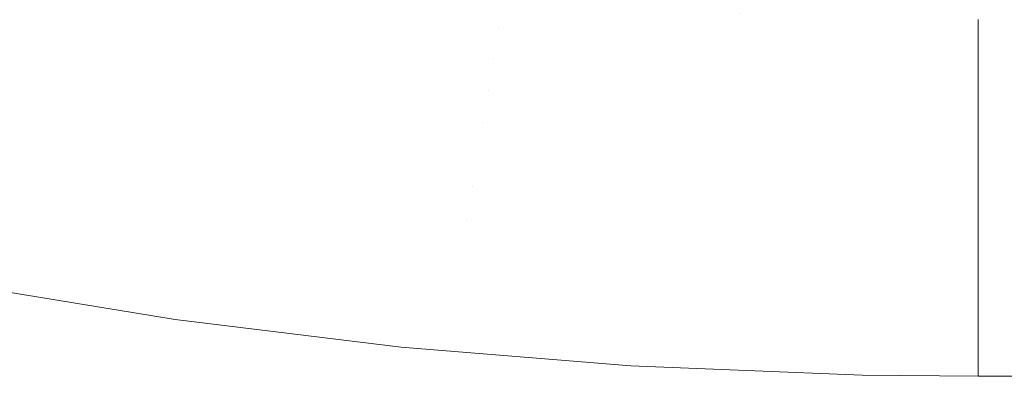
# Model space of a CAD drawing. Header units: centimetres. Extents: x -35.1 to 36.2, y 3.4 to 5.2.
# Tile 104 of 256: x -10.9637 to -10.8715, y 3.6002 to 3.6336. Entities that reach past the tile are written whole.
import ezdxf

# ---------------------------------------------------------------- set-up
doc = ezdxf.new("R2010")
doc.units = ezdxf.units.CM
doc.header["$LTSCALE"] = 2.54
doc.layers.add('Lucido design-1', color=7, linetype='Continuous')

# ---------------------------------------------------------------- blocks, each defined once
blk = doc.blocks.new('Gruppo-4-1')
at = {"color": 7, "linetype": 'Continuous', "lineweight": 9}
blk.add_3dface([(-34.952766, 5.100212, -1872.215514), (-34.952766, 3.500212, -1872.215514), (36.079692, 3.500212, -1872.215514), (36.079692, 5.100212, -1872.215514)], dxfattribs=at)
for points, invisible_edges in [([(-10.985134, 3.640776, -1873.011636), (-10.96367, 3.636174, -1873.011636), (-10.964646, 3.633301, -1873.012437)], 11), ([(-10.940256, 3.638246, -1873.009775), (-10.918375, 3.635675, -1873.009775), (-10.918855, 3.632814, -1873.010748), (-10.940973, 3.635413, -1873.010748)], 15), ([(-10.919342, 3.629912, -1873.011636), (-10.919836, 3.62697, -1873.012437), (-10.964646, 3.633301, -1873.012437), (-10.96367, 3.636174, -1873.011636)], 15), ([(-10.940973, 3.635413, -1873.010748), (-10.919342, 3.629912, -1873.011636), (-10.96367, 3.636174, -1873.011636)], 11), ([(-10.940973, 3.635413, -1873.010748), (-10.918855, 3.632814, -1873.010748), (-10.919342, 3.629912, -1873.011636)], 11), ([(-10.918855, 3.632814, -1873.010748), (-10.918375, 3.635675, -1873.009775), (-10.896236, 3.634121, -1873.009775)], 11), ([(-10.896236, 3.634121, -1873.009775), (-10.873967, 3.630714, -1873.010739), (-10.918855, 3.632814, -1873.010748)], 11), ([(-10.896236, 3.634121, -1873.009775), (-10.873967, 3.633596, -1873.009761), (-10.873967, 3.630714, -1873.010739)], 9), ([(12.000892, 3.633596, -1873.009761), (12.000892, 3.630714, -1873.010739), (-10.873967, 3.630714, -1873.010739), (-10.873967, 3.633596, -1873.009761)], 10), ([(-10.965634, 3.630394, -1873.01315), (-10.964646, 3.633301, -1873.012437), (-10.919836, 3.62697, -1873.012437), (-10.920336, 3.623995, -1873.01315)], 15), ([(-10.873967, 3.630283, -1873.010886), (-10.919342, 3.629912, -1873.011636), (-10.918855, 3.632814, -1873.010748)], 11), ([(-10.918855, 3.632814, -1873.010748), (-10.873967, 3.630714, -1873.010739), (-10.873967, 3.630283, -1873.010886)], 9), ([(12.000892, 3.630714, -1873.010739), (12.000892, 3.630283, -1873.010886), (-10.873967, 3.630283, -1873.010886), (-10.873967, 3.630714, -1873.010739)], 10), ([(-10.920336, 3.623995, -1873.01315), (-10.92084, 3.620989, -1873.013772), (-10.966632, 3.627458, -1873.013772), (-10.965634, 3.630394, -1873.01315)], 15), ([(-10.873967, 3.626094, -1873.012107), (-10.919836, 3.62697, -1873.012437), (-10.919342, 3.629912, -1873.011636)], 11), ([(-10.873967, 3.630283, -1873.010886), (-10.873967, 3.626094, -1873.012107), (-10.919342, 3.629912, -1873.011636)], 10), ([(-10.873967, 3.630283, -1873.010886), (12.000892, 3.630283, -1873.010886), (12.000892, 3.626094, -1873.012107), (-10.873967, 3.626094, -1873.012107)], 5), ([(-10.967638, 3.624495, -1873.014301), (-10.966632, 3.627458, -1873.013772), (-10.92084, 3.620989, -1873.013772), (-10.921349, 3.617956, -1873.014301)], 15), ([(-10.873967, 3.621856, -1873.013144), (-10.920336, 3.623995, -1873.01315), (-10.919836, 3.62697, -1873.012437)], 11), ([(-10.919836, 3.62697, -1873.012437), (-10.873967, 3.626094, -1873.012107), (-10.873967, 3.621856, -1873.013144)], 9), ([(-10.873967, 3.626094, -1873.012107), (12.000892, 3.626094, -1873.012107), (12.000892, 3.621856, -1873.013144), (-10.873967, 3.621856, -1873.013144)], 5), ([(-10.921349, 3.617956, -1873.014301), (-10.921862, 3.614901, -1873.014736), (-10.968652, 3.621511, -1873.014736), (-10.967638, 3.624495, -1873.014301)], 15), ([(-10.873967, 3.617577, -1873.013995), (-10.92084, 3.620989, -1873.013772), (-10.920336, 3.623995, -1873.01315)], 11), ([(-10.920336, 3.623995, -1873.01315), (-10.873967, 3.621856, -1873.013144), (-10.873967, 3.617577, -1873.013995)], 9), ([(-10.969619, 3.618791, -1873.015029), (-10.968652, 3.621511, -1873.014736), (-10.921862, 3.614901, -1873.014736)], 11), ([(-10.873967, 3.621856, -1873.013144), (12.000892, 3.621856, -1873.013144), (12.000892, 3.617577, -1873.013995), (-10.873967, 3.617577, -1873.013995)], 5), ([(-10.921349, 3.617956, -1873.014301), (-10.92084, 3.620989, -1873.013772), (-10.873967, 3.617577, -1873.013995)], 11), ([(-10.873967, 3.608928, -1873.015134), (-10.970696, 3.615495, -1873.015319), (-10.969619, 3.618791, -1873.015029)], 11), ([(-10.921862, 3.614901, -1873.014736), (-10.873967, 3.609565, -1873.015064), (-10.969619, 3.618791, -1873.015029)], 11), ([(-10.969619, 3.618791, -1873.015029), (-10.873967, 3.609565, -1873.015064), (-10.873967, 3.608928, -1873.015134)], 9), ([(-10.873967, 3.613265, -1873.014659), (-10.921862, 3.614901, -1873.014736), (-10.921349, 3.617956, -1873.014301)], 11), ([(-10.921349, 3.617956, -1873.014301), (-10.873967, 3.617577, -1873.013995), (-10.873967, 3.613265, -1873.014659)], 9), ([(-10.873967, 3.617577, -1873.013995), (12.000892, 3.617577, -1873.013995), (12.000892, 3.613265, -1873.014659), (-10.873967, 3.613265, -1873.014659)], 5), ([(-10.873967, 3.603336, -1873.015446), (-10.971723, 3.612471, -1873.015465), (-10.970696, 3.615495, -1873.015319)], 11), ([(-10.873967, 3.608928, -1873.015134), (-10.873967, 3.604574, -1873.015419), (-10.970696, 3.615495, -1873.015319)], 10), ([(-10.970696, 3.615495, -1873.015319), (-10.873967, 3.604574, -1873.015419), (-10.873967, 3.603336, -1873.015446)], 9), ([(-10.921862, 3.614901, -1873.014736), (-10.873967, 3.612662, -1873.014725), (-10.873967, 3.609565, -1873.015064)], 9), ([(-10.873967, 3.613265, -1873.014659), (-10.873967, 3.612662, -1873.014725), (-10.921862, 3.614901, -1873.014736)], 10), ([(12.000892, 3.613265, -1873.014659), (-10.873967, 3.609565, -1873.015064), (-10.873967, 3.612662, -1873.014725)], 9), ([(12.000892, 3.613265, -1873.014659), (12.000892, 3.608928, -1873.015134), (-10.873967, 3.608928, -1873.015134), (-10.873967, 3.609565, -1873.015064)], 10), ([(-10.873967, 3.612662, -1873.014725), (-10.873967, 3.613265, -1873.014659), (12.000892, 3.613265, -1873.014659)], 10), ([(-10.906509, 3.6012, -1873.015514), (-10.927981, 3.602942, -1873.015514), (-10.971723, 3.612471, -1873.015465), (-10.873967, 3.603336, -1873.015446)], 14), ([(-10.927981, 3.602942, -1873.015514), (-10.949148, 3.605523, -1873.015514), (-10.971723, 3.612471, -1873.015465)], 10), ([(-10.949148, 3.605523, -1873.015514), (-10.969906, 3.608911, -1873.015514), (-10.971723, 3.612471, -1873.015465)], 10), ([(-10.969906, 3.608911, -1873.015514), (-10.949148, 3.605523, -1873.015514), (-34.952766, 3.500212, -1873.015514)], 10), ([(-10.873967, 3.608928, -1873.015134), (12.000892, 3.608928, -1873.015134), (12.000892, 3.604574, -1873.015419), (-10.873967, 3.604574, -1873.015419)], 5), ([(-10.949148, 3.605523, -1873.015514), (-10.927981, 3.602942, -1873.015514), (-34.952766, 3.500212, -1873.015514)], 10), ([(-10.873967, 3.603336, -1873.015446), (-10.873967, 3.604574, -1873.015419), (12.000892, 3.604574, -1873.015419), (12.000892, 3.603336, -1873.015446)], 10), ([(-10.873967, 3.603336, -1873.015446), (-10.884843, 3.600322, -1873.015514), (-10.906509, 3.6012, -1873.015514)], 9), ([(-10.873967, 3.603336, -1873.015446), (-10.873967, 3.600212, -1873.015514), (-10.884843, 3.600322, -1873.015514)], 8), ([(12.000892, 3.603336, -1873.015446), (12.000892, 3.600212, -1873.015514), (-10.873967, 3.600212, -1873.015514), (-10.873967, 3.603336, -1873.015446)], 8), ([(-10.927981, 3.602942, -1873.015514), (-10.906509, 3.6012, -1873.015514), (-34.952766, 3.500212, -1873.015514)], 10), ([(-34.952766, 3.500212, -1873.015514), (-10.906509, 3.6012, -1873.015514), (-10.884843, 3.600322, -1873.015514)], 9), ([(-34.952766, 3.500212, -1873.015514), (-10.884843, 3.600322, -1873.015514), (-10.873967, 3.600212, -1873.015514)], 9)]:
    blk.add_3dface(points, dxfattribs=dict(at, invisible_edges=invisible_edges))

msp = doc.modelspace()

# ---------------------------------------------------------------- block references
at = {"layer": 'Lucido design-1', "color": 7}
msp.add_blockref('Gruppo-4-1', (0, 0), dxfattribs=at)

doc.saveas('drawing.dxf')
